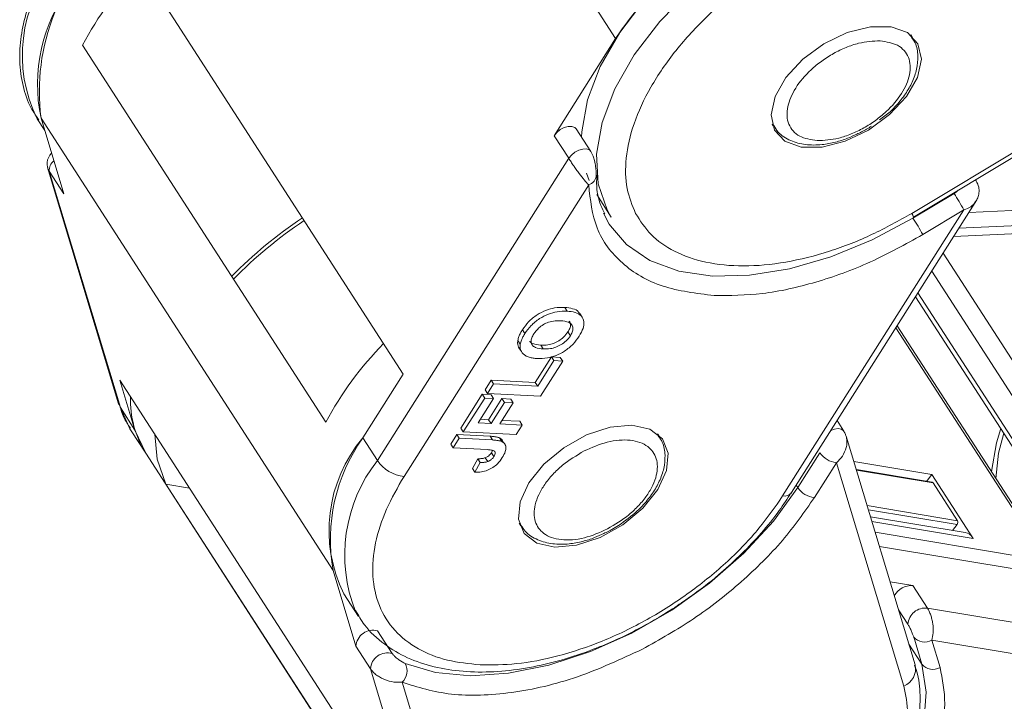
# Model space of a CAD drawing. Header units: millimetres. Extents: x 3378 to 3879, y -297 to 55.
# Tile 18 of 31: x 3634 to 3666, y -23 to -1. Entities that reach past the tile are written whole.
import ezdxf

# ---------------------------------------------------------------- set-up
doc = ezdxf.new("R2010")
doc.units = ezdxf.units.MM

msp = doc.modelspace()

# ---------------------------------------------------------------- linework, layer by layer
at = {"color": 7, "linetype": 'Continuous', "lineweight": 15}
for p, q in [((3643.993, 12.883), (3653.345, -1.605)), ((3646.544, -12.346), (3637.193, 2.142)), ((3662.826, -7.202), (3673.622, -0.711)), ((3662.877, -7.322), (3673.816, -0.745)), ((3662.829, -1.539), (3662.794, -1.486)), ((3644.066, -13.89), (3636.274, -1.816)), ((3653.345, -1.605), (3651.376, -4.714)), ((3634.824, -4.172), (3635.07, -4.552)), ((3634.949, -4.149), (3644.3, -18.638)), ((3635.68, -6.578), (3634.949, -4.149)), ((3658.392, -4.402), (3658.355, -4.339)), ((3658.358, -4.349), (3658.392, -4.403)), ((3651.376, -4.714), (3651.844, -5.438)), ((3652.552, -5.217), (3652.085, -4.492)), ((3635.161, -5.744), (3635.148, -5.66)), ((3651.844, -5.438), (3645.716, -15.116)), ((3635.157, -5.735), (3637.433, -13.297)), ((3637.488, -13.415), (3635.212, -5.854)), ((3635.212, -5.854), (3635.68, -6.578)), ((3652.415, -5.912), (3652.502, -6.147)), ((3646.57, -15.627), (3652.482, -6.289)), ((3664.89, -6.164), (3664.866, -6.126)), ((3652.739, -6.598), (3653.207, -7.322)), ((3664.182, -6.561), (3662.865, -7.353)), ((3658.976, -16.144), (3664.913, -6.768)), ((3672.584, -6.782), (3664.655, -7.175)), ((3653.207, -7.322), (3653.162, -7.249)), ((3658.693, -16.251), (3664.494, -7.089)), ((3664.494, -7.089), (3663.177, -7.881)), ((3664.167, -7.946), (3672.482, -7.535)), ((3672.11, -7.295), (3664.335, -7.68)), ((3670.525, -18.845), (3663.832, -8.475)), ((3663.465, -9.054), (3670.002, -19.182)), ((3669.271, -19.426), (3663.025, -9.75)), ((3662.949, -9.87), (3669.129, -19.444)), ((3651.714, -10.213), (3651.792, -10.333)), ((3652.274, -10.53), (3652.196, -10.409)), ((3650.362, -10.928), (3650.439, -11.049)), ((3651.818, -10.999), (3651.896, -11.12)), ((3662.32, -10.863), (3667.137, -18.326)), ((3667.268, -18.403), (3662.36, -10.799)), ((3650.215, -11.269), (3650.293, -11.389)), ((3650.251, -11.505), (3650.329, -11.626)), ((3651.023, -11.542), (3650.945, -11.422)), ((3650.772, -12.617), (3651.291, -11.798)), ((3650.849, -12.738), (3651.368, -11.918)), ((3651.651, -11.933), (3650.937, -13.06)), ((3651.291, -11.798), (3651.573, -11.812)), ((3651.291, -11.798), (3651.368, -11.918)), ((3651.368, -11.918), (3651.651, -11.933)), ((3651.651, -11.933), (3651.573, -11.812)), ((3646.826, -27.029), (3637.474, -12.541)), ((3637.474, -12.541), (3637.955, -14.139)), ((3645.249, -14.392), (3646.544, -12.346)), ((3649.166, -12.852), (3649.361, -12.545)), ((3649.361, -12.545), (3650.772, -12.617)), ((3649.361, -12.545), (3649.438, -12.665)), ((3649.166, -12.852), (3649.244, -12.973)), ((3649.244, -12.973), (3649.438, -12.665)), ((3649.438, -12.665), (3650.849, -12.738)), ((3650.772, -12.617), (3650.849, -12.738)), ((3648.388, -14.08), (3649.076, -12.994)), ((3648.466, -14.201), (3649.154, -13.115)), ((3649.436, -13.129), (3648.943, -13.908)), ((3649.076, -12.994), (3649.358, -13.009)), ((3649.076, -12.994), (3649.154, -13.115)), ((3649.154, -13.115), (3649.436, -13.129)), ((3650.937, -13.06), (3649.244, -12.973)), ((3649.278, -13.809), (3649.706, -13.132)), ((3649.358, -13.009), (3649.436, -13.129)), ((3649.706, -13.132), (3649.988, -13.147)), ((3649.706, -13.132), (3649.784, -13.253)), ((3649.988, -13.147), (3650.066, -13.268)), ((3637.955, -14.139), (3637.488, -13.415)), ((3637.488, -13.415), (3637.793, -14.1)), ((3649.356, -13.929), (3649.784, -13.253)), ((3650.066, -13.268), (3649.638, -13.944)), ((3649.784, -13.253), (3650.066, -13.268)), ((3649.015, -13.795), (3649.278, -13.809)), ((3649.278, -13.809), (3649.356, -13.929)), ((3649.709, -13.831), (3650.276, -13.86)), ((3650.354, -13.981), (3650.276, -13.86)), ((3660.656, -14.177), (3660.437, -13.837)), ((3637.793, -14.1), (3637.831, -14.162)), ((3637.831, -14.162), (3638.299, -14.886)), ((3638.299, -14.886), (3637.955, -14.139)), ((3648.388, -14.08), (3648.466, -14.201)), ((3648.943, -13.908), (3649.356, -13.929)), ((3649.638, -13.944), (3650.354, -13.981)), ((3650.354, -13.981), (3650.159, -14.288)), ((3660.656, -14.177), (3660.674, -14.215)), ((3645.716, -15.116), (3645.249, -14.392)), ((3648.065, -14.591), (3648.259, -14.284)), ((3648.143, -14.712), (3648.337, -14.404)), ((3648.259, -14.284), (3649.327, -14.339)), ((3648.259, -14.284), (3648.337, -14.404)), ((3648.337, -14.404), (3649.405, -14.459)), ((3650.159, -14.288), (3648.466, -14.201)), ((3649.327, -14.339), (3649.405, -14.459)), ((3649.627, -14.39), (3649.705, -14.511)), ((3654.69, -14.266), (3654.732, -14.325)), ((3654.733, -14.326), (3654.698, -14.272)), ((3662.933, -21.657), (3660.728, -14.332)), ((3648.065, -14.591), (3648.143, -14.712)), ((3649.239, -14.768), (3648.143, -14.712)), ((3649.369, -14.868), (3649.405, -14.795)), ((3649.772, -14.563), (3649.746, -14.522)), ((3649.824, -14.643), (3649.801, -14.607)), ((3638.299, -14.886), (3647.65, -29.374)), ((3648.761, -15.367), (3648.934, -15.059)), ((3648.934, -15.059), (3649.012, -15.18)), ((3649.171, -15.028), (3649.249, -15.149)), ((3649.369, -14.868), (3649.447, -14.989)), ((3659.883, -14.867), (3659.176, -15.984)), ((3648.761, -15.367), (3648.839, -15.488)), ((3649.012, -15.18), (3648.839, -15.488)), ((3660.416, -15.186), (3659.709, -16.303)), ((3662.571, -22.343), (3660.416, -15.186)), ((3660.973, -15.144), (3663.472, -15.56)), ((3663.476, -15.812), (3661.052, -15.408)), ((3663.509, -15.836), (3661.058, -15.427)), ((3663.303, -15.783), (3663.472, -15.56)), ((3663.472, -15.56), (3664.797, -17.612)), ((3646.741, -27.944), (3638.948, -15.871)), ((3638.948, -15.871), (3639.705, -15.997)), ((3659.126, -15.907), (3659.176, -15.984)), ((3663.509, -15.836), (3664.289, -17.043)), ((3661.399, -16.561), (3664.289, -17.043)), ((3661.439, -16.693), (3664.28, -17.167)), ((3664.531, -17.423), (3661.507, -16.919)), ((3650.305, -17.203), (3650.259, -17.126)), ((3650.262, -17.136), (3650.296, -17.189)), ((3653.223, -17.323), (3653.442, -17.195)), ((3661.553, -17.072), (3664.797, -17.612)), ((3664.136, -17.358), (3664.28, -17.167)), ((3667.137, -18.326), (3661.655, -17.412)), ((3661.792, -17.866), (3667.948, -18.892)), ((3644.3, -18.638), (3645.031, -21.066)), ((3662.133, -19), (3662.861, -19.122)), ((3663.329, -19.846), (3662.861, -19.122)), ((3644.643, -19.384), (3645.111, -20.109)), ((3672.55, -21.383), (3663.329, -19.846)), ((3662.404, -19.898), (3662.703, -20.362)), ((3646.194, -21.297), (3645.726, -20.572)), ((3662.888, -20.768), (3663.151, -21.641)), ((3645.031, -21.066), (3645.498, -21.791)), ((3662.734, -20.995), (3663.151, -21.641)), ((3672.48, -22.371), (3663.47, -20.869)), ((3663.47, -20.869), (3663.733, -21.742)), ((3645.498, -21.791), (3647.774, -29.352)), ((3648.706, -29.514), (3646.51, -22.219))]:
    msp.add_line(p, q, dxfattribs=at)
at = {"color": 7, "linetype": 'Continuous', "lineweight": 15, "flags": 128}
for points in [[(3657.662, 2.467), (3656.422, 1.633), (3655.288, 0.691), (3654.296, -0.332), (3653.475, -1.404), (3652.852, -2.492), (3652.444, -3.564), (3652.264, -4.586), (3652.256, -4.758)], [(3653.162, -7.249), (3653.07, -7.086), (3652.785, -6.253), (3652.731, -5.31), (3652.911, -4.288), (3653.319, -3.217), (3653.943, -2.128), (3654.763, -1.057), (3655.755, -0.034), (3656.889, 0.909), (3658.13, 1.743)], [(3663.025, -1.77), (3663.134, -2.264), (3663.007, -2.845), (3662.657, -3.456), (3662.118, -4.038), (3661.442, -4.532), (3660.697, -4.892), (3659.955, -5.081), (3659.289, -5.081), (3658.763, -4.893), (3658.43, -4.534), (3658.321, -4.04), (3658.448, -3.459), (3658.798, -2.848), (3659.337, -2.266), (3660.012, -1.772), (3660.757, -1.412), (3661.5, -1.223), (3662.166, -1.223), (3662.692, -1.411), (3663.025, -1.77)], [(3662.786, -1.479), (3662.787, -1.481), (3662.836, -1.551)], [(3652.085, -4.492), (3652.038, -4.447), (3651.947, -4.414), (3651.83, -4.416), (3651.701, -4.453), (3651.573, -4.52), (3651.461, -4.61), (3651.376, -4.714)], [(3651.844, -5.438), (3651.928, -5.335), (3652.041, -5.245), (3652.169, -5.178), (3652.298, -5.141), (3652.415, -5.139), (3652.506, -5.171), (3652.552, -5.217)], [(3664.86, -6.13), (3664.889, -6.162), (3664.892, -6.167)], [(3653.176, -7.598), (3653.14, -7.542), (3652.957, -7.193)], [(3662.865, -7.353), (3661.564, -8.05), (3660.233, -8.597), (3658.911, -8.979), (3657.636, -9.185), (3656.444, -9.208), (3655.37, -9.048), (3654.444, -8.71), (3653.694, -8.203), (3653.176, -7.598)], [(3662.877, -7.322), (3662.877, -7.322), (3662.877, -7.322)], [(3637.488, -13.415), (3637.439, -13.314), (3637.433, -13.297)], [(3653.866, -13.989), (3654.444, -14.117), (3654.844, -14.424), (3655.028, -14.879), (3654.978, -15.437), (3654.697, -16.045), (3654.214, -16.643), (3653.577, -17.171), (3652.847, -17.579), (3652.096, -17.826), (3651.397, -17.889), (3650.819, -17.761), (3650.418, -17.454), (3650.234, -16.999), (3650.285, -16.44), (3650.566, -15.833), (3651.048, -15.235), (3651.686, -14.707), (3652.416, -14.299), (3653.167, -14.052), (3653.866, -13.989)], [(3660.237, -14.153), (3660.355, -14.111), (3660.467, -14.095), (3660.563, -14.109), (3660.634, -14.15), (3660.656, -14.177)], [(3665.376, -15.472), (3665.536, -14.554), (3665.677, -14.096)], [(3638.948, -15.871), (3638.665, -15.072), (3638.594, -14.276)], [(3665.522, -15.697), (3665.606, -14.883), (3665.771, -14.242)], [(3659.176, -15.984), (3658.398, -17.054), (3657.448, -18.084), (3656.354, -19.043), (3655.147, -19.905), (3653.863, -20.643), (3652.537, -21.237), (3651.208, -21.67), (3649.915, -21.929), (3648.694, -22.008), (3647.581, -21.902), (3646.608, -21.617)], [(3645.111, -20.109), (3645.052, -20.013), (3645.016, -19.951)], [(3663.151, -21.641), (3663.292, -22.538), (3663.208, -23.525), (3662.901, -24.572), (3662.379, -25.65), (3661.657, -26.726), (3660.756, -27.771), (3659.702, -28.755), (3658.525, -29.648), (3657.26, -30.426), (3655.943, -31.065), (3654.611, -31.548)]]:
    msp.add_lwpolyline(points, dxfattribs=at)
at = {"color": 7, "linetype": 'Continuous', "lineweight": 15}
for centre, radius, start, end in [((3664.442, -9.046), 13.362, 120.4913, 146.1564), ((3641.652, -3.298), 6.758, 129.6099, 187.2401), ((3638.948, -2.139), 4.598, 139.9322, 206.2431), ((3645.731, -6.827), 10.703, 135.2995, 152.0824), ((3640.077, -3.067), 5.242, 142.8876, 191.922), ((3635.594, -5.822), 0.384, 127.5588, 184.7064), ((3652.387, -5.962), 0.34, 286.1548, 357.2208), ((3657.68, -10.759), 7.739, 28.3064, 32.8488), ((3662.474, -7.425), 0.416, 14.3252, 32.3577), ((3651.427, -19.455), 14.576, 123.8094, 135.3839), ((3651.173, -19.112), 14.048, 123.737, 135.752), ((3656.364, -11.55), 7.739, 28.3064, 32.8488), ((3653.523, -18.901), 10.703, 135.2995, 152.0824), ((3641.056, -13.179), 3.243, 178.0477, 211.7583), ((3648.767, -17.351), 4.598, 139.9322, 206.2431), ((3649.851, -17.649), 5.638, 144.7124, 190.0973), ((3649.575, -18.143), 4.904, 141.8889, 201.6396), ((3646.705, -14.432), 1.203, 214.6809, 263.5216), ((3660.501, -14.439), 0.752, 214.6809, 263.5216), ((3659.794, -15.556), 0.752, 214.6809, 263.5216), ((3663.467, -15.86), 0.0492, 30.0841, 79.022), ((3658.744, -15.955), 0.3, 260.2017, 319.9518), ((3664.188, -17.098), 0.115, 323.3383, 28.601), ((3664.456, -17.81), 0.394, 30.0841, 79.022), ((3662.824, -19.756), 0.636, 86.6346, 150.9711), ((3663.26, -20.399), 0.558, 82.8659, 176.1785), ((3645.573, -21.094), 0.543, 73.6709, 177.1074), ((3663.237, -20.483), 0.451, 219.1609, 301.0513), ((3646.041, -21.818), 0.543, 73.6709, 177.1074), ((3646.154, -21.852), 0.512, 314.1314, 27.3715), ((3662.348, -21.787), 0.599, 291.7893, 12.5047), ((3663.5, -21.356), 0.451, 219.1609, 301.0513)]:
    msp.add_arc(centre, radius, start, end, dxfattribs=at)
for points, knots in [([(3635.386, 1.168), (3635.343, 1.106), (3635.123, 0.782), (3634.824, 0.182), (3634.502, -0.624), (3634.308, -1.435), (3634.242, -2.238), (3634.329, -3.019), (3634.53, -3.697), (3634.777, -4.063), (3634.879, -4.214)], [0, 0, 0, 0, 0.033167, 0.170929, 0.310968, 0.452931, 0.59683, 0.743256, 0.893886, 1, 1, 1, 1]), ([(3658.629, 0.898), (3658.225, 0.638), (3657.392, 0.101), (3656.252, -0.88), (3655.237, -1.98), (3654.432, -3.155), (3653.89, -4.33), (3653.644, -5.43), (3653.66, -6.41), (3653.878, -6.946), (3653.984, -7.206)], [0, 0, 0, 0, 0.116516, 0.2400113, 0.3686408, 0.5, 0.6313592, 0.7599887, 0.883484, 1, 1, 1, 1]), ([(3661.796, -4.206), (3661.912, -4.122), (3662.11, -3.978), (3662.382, -3.692), (3662.635, -3.376), (3662.857, -2.988), (3663.001, -2.577), (3663.038, -2.153), (3662.986, -1.793), (3662.86, -1.623), (3662.819, -1.568)], [0, 0, 0, 0, 0.117643, 0.201009, 0.336844, 0.473842, 0.618623, 0.768503, 0.925136, 1, 1, 1, 1]), ([(3659.793, -4.871), (3659.594, -4.839), (3659.286, -4.789), (3659.018, -4.569), (3658.879, -4.349), (3658.82, -4.083), (3658.852, -3.7), (3659.071, -3.184), (3659.499, -2.677), (3659.939, -2.315), (3660.321, -2.072), (3660.72, -1.88), (3661.241, -1.701), (3661.591, -1.685), (3661.817, -1.674)], [0, 0, 0, 0, 0.119721, 0.184895, 0.25, 0.315174, 0.380279, 0.5, 0.619721, 0.684895, 0.75, 0.815174, 0.880279, 1, 1, 1, 1]), ([(3661.817, -1.674), (3662.017, -1.707), (3662.324, -1.757), (3662.593, -1.976), (3662.731, -2.197), (3662.791, -2.462), (3662.759, -2.845), (3662.54, -3.362), (3662.111, -3.868), (3661.671, -4.23), (3661.29, -4.473), (3660.89, -4.666), (3660.37, -4.844), (3660.02, -4.861), (3659.793, -4.871)], [0, 0, 0, 0, 0.119721, 0.184895, 0.25, 0.315174, 0.380279, 0.5, 0.619721, 0.684895, 0.75, 0.815174, 0.880279, 1, 1, 1, 1]), ([(3658.412, -4.389), (3658.453, -4.461), (3658.576, -4.672), (3658.937, -4.887), (3659.416, -5.017), (3659.911, -5.017), (3660.368, -4.932), (3660.743, -4.818), (3660.966, -4.711), (3661.064, -4.664)], [0, 0, 0, 0, 0.095669, 0.281752, 0.461757, 0.642394, 0.78306, 0.904973, 1, 1, 1, 1]), ([(3661.064, -4.664), (3661.117, -4.642), (3661.28, -4.571), (3661.434, -4.474), (3661.538, -4.408)], [0, 0, 0, 0, 0.3226666, 1, 1, 1, 1]), ([(3635.289, -5.279), (3635.28, -5.285), (3635.244, -5.309), (3635.202, -5.376), (3635.16, -5.466), (3635.139, -5.566), (3635.144, -5.635), (3635.147, -5.669)], [0, 0, 0, 0, 0.072704, 0.298928, 0.532405, 0.768077, 1, 1, 1, 1]), ([(3652.727, -5.979), (3652.726, -5.941), (3652.724, -5.863), (3652.705, -5.704), (3652.674, -5.533), (3652.629, -5.384), (3652.586, -5.279), (3652.559, -5.23), (3652.544, -5.205)], [0, 0, 0, 0, 0.196656, 0.401459, 0.635632, 0.790865, 0.88923, 1, 1, 1, 1]), ([(3652.482, -6.289), (3652.437, -6.241), (3652.347, -6.143), (3652.204, -5.958), (3652.087, -5.797), (3651.999, -5.67), (3651.915, -5.547), (3651.867, -5.474), (3651.844, -5.438)], [0, 0, 0, 0, 0.247995, 0.498151, 0.630033, 0.748815, 0.87713, 1, 1, 1, 1]), ([(3635.212, -5.854), (3635.19, -5.819), (3635.167, -5.781), (3635.161, -5.746), (3635.161, -5.744)], [0, 0, 0, 0, 0.9258799, 1, 1, 1, 1]), ([(3653.001, -7.22), (3652.955, -7.131), (3652.806, -6.841), (3652.724, -6.419), (3652.74, -6.064), (3652.744, -5.977)], [0, 0, 0, 0, 0.249563, 0.816262, 1, 1, 1, 1]), ([(3656.497, -9.833), (3655.927, -9.761), (3654.766, -9.615), (3653.491, -8.847), (3652.644, -7.742), (3652.535, -6.768), (3652.482, -6.289)], [0, 0, 0, 0, 0.245823, 0.5, 0.754177, 1, 1, 1, 1]), ([(3664.874, -6.829), (3664.897, -6.787), (3664.945, -6.699), (3664.984, -6.539), (3664.982, -6.349), (3664.923, -6.229), (3664.892, -6.166)], [0, 0, 0, 0, 0.2056592, 0.4365169, 0.7023035, 1, 1, 1, 1]), ([(3664.307, -6.462), (3664.304, -6.466), (3664.272, -6.507), (3664.225, -6.535), (3664.182, -6.561)], [0, 0, 0, 0, 0.09286, 1, 1, 1, 1]), ([(3664.872, -6.826), (3664.828, -6.885), (3664.74, -7.001), (3664.576, -7.06), (3664.494, -7.089)], [0, 0, 0, 0, 0.498924, 1, 1, 1, 1]), ([(3653.984, -7.206), (3654.134, -7.44), (3654.443, -7.922), (3655.209, -8.451), (3656.207, -8.803), (3657.42, -8.923), (3658.771, -8.802), (3660.173, -8.449), (3661.546, -7.918), (3662.407, -7.436), (3662.826, -7.202)], [0, 0, 0, 0, 0.116516, 0.240011, 0.368641, 0.5, 0.631359, 0.759989, 0.883484, 1, 1, 1, 1]), ([(3663.177, -7.881), (3662.622, -8.189), (3661.498, -8.813), (3659.746, -9.442), (3658.032, -9.826), (3657.005, -9.831), (3656.497, -9.833)], [0, 0, 0, 0, 0.247221, 0.5, 0.752779, 1, 1, 1, 1]), ([(3650.362, -10.928), (3650.422, -10.842), (3650.544, -10.669), (3650.816, -10.448), (3651.112, -10.297), (3651.421, -10.213), (3651.609, -10.213), (3651.714, -10.213)], [0, 0, 0, 0, 0.203933, 0.41017, 0.593215, 0.773531, 1, 1, 1, 1]), ([(3650.439, -11.049), (3650.5, -10.963), (3650.622, -10.79), (3650.894, -10.569), (3651.19, -10.418), (3651.499, -10.333), (3651.687, -10.333), (3651.792, -10.333)], [0, 0, 0, 0, 0.203933, 0.41017, 0.593215, 0.773531, 1, 1, 1, 1]), ([(3651.714, -10.213), (3651.8, -10.223), (3651.974, -10.243), (3652.145, -10.315), (3652.177, -10.398), (3652.184, -10.416)], [0, 0, 0, 0, 0.436534, 0.877101, 1, 1, 1, 1]), ([(3651.792, -10.333), (3651.88, -10.342), (3652.057, -10.36), (3652.257, -10.472), (3652.343, -10.657), (3652.316, -10.89), (3652.226, -11.05), (3652.179, -11.134)], [0, 0, 0, 0, 0.204609, 0.411109, 0.621842, 0.801311, 1, 1, 1, 1]), ([(3650.724, -11.06), (3650.772, -10.995), (3650.853, -10.884), (3651.03, -10.758), (3651.216, -10.674), (3651.409, -10.637), (3651.531, -10.639), (3651.589, -10.64)], [0, 0, 0, 0, 0.241919, 0.409044, 0.576174, 0.800887, 1, 1, 1, 1]), ([(3651.589, -10.64), (3651.678, -10.65), (3651.818, -10.664), (3651.947, -10.757), (3651.986, -10.871), (3651.965, -11), (3651.917, -11.083), (3651.896, -11.12)], [0, 0, 0, 0, 0.319264, 0.504624, 0.690858, 0.864593, 1, 1, 1, 1]), ([(3651.861, -10.651), (3651.878, -10.685), (3651.911, -10.752), (3651.887, -10.879), (3651.839, -10.963), (3651.818, -10.999)], [0, 0, 0, 0, 0.358834, 0.719163, 1, 1, 1, 1]), ([(3650.215, -11.269), (3650.219, -11.248), (3650.227, -11.208), (3650.248, -11.148), (3650.272, -11.091), (3650.298, -11.037), (3650.328, -10.983), (3650.35, -10.947), (3650.362, -10.928)], [0, 0, 0, 0, 0.185429, 0.37219, 0.527708, 0.683877, 0.841678, 1, 1, 1, 1]), ([(3651.818, -10.999), (3651.776, -11.057), (3651.699, -11.161), (3651.528, -11.287), (3651.353, -11.372), (3651.15, -11.423), (3651.021, -11.422), (3650.945, -11.422)], [0, 0, 0, 0, 0.213943, 0.387352, 0.56015, 0.741367, 1, 1, 1, 1]), ([(3650.253, -11.504), (3650.249, -11.497), (3650.21, -11.441), (3650.202, -11.356), (3650.213, -11.277), (3650.215, -11.269)], [0, 0, 0, 0, 0.107581, 0.904153, 1, 1, 1, 1]), ([(3650.293, -11.389), (3650.297, -11.369), (3650.305, -11.328), (3650.326, -11.269), (3650.349, -11.212), (3650.376, -11.158), (3650.406, -11.104), (3650.428, -11.067), (3650.439, -11.049)], [0, 0, 0, 0, 0.185429, 0.37219, 0.527708, 0.683877, 0.841678, 1, 1, 1, 1]), ([(3650.945, -11.422), (3650.859, -11.411), (3650.724, -11.394), (3650.611, -11.335), (3650.598, -11.295), (3650.597, -11.291)], [0, 0, 0, 0, 0.621609, 0.971531, 1, 1, 1, 1]), ([(3651.023, -11.542), (3650.934, -11.533), (3650.795, -11.519), (3650.668, -11.428), (3650.63, -11.317), (3650.651, -11.188), (3650.701, -11.101), (3650.724, -11.06)], [0, 0, 0, 0, 0.319417, 0.499226, 0.680002, 0.847806, 1, 1, 1, 1]), ([(3652.179, -11.134), (3652.118, -11.22), (3651.997, -11.393), (3651.728, -11.613), (3651.437, -11.764), (3651.131, -11.85), (3650.944, -11.85), (3650.839, -11.85)], [0, 0, 0, 0, 0.205416, 0.413489, 0.592452, 0.772931, 1, 1, 1, 1]), ([(3651.896, -11.12), (3651.854, -11.178), (3651.777, -11.282), (3651.606, -11.407), (3651.431, -11.493), (3651.228, -11.544), (3651.099, -11.543), (3651.023, -11.542)], [0, 0, 0, 0, 0.213943, 0.387352, 0.56015, 0.741367, 1, 1, 1, 1]), ([(3650.454, -11.757), (3650.426, -11.735), (3650.369, -11.693), (3650.299, -11.584), (3650.28, -11.477), (3650.291, -11.398), (3650.293, -11.389)], [0, 0, 0, 0, 0.2509, 0.502162, 0.946531, 1, 1, 1, 1]), ([(3650.839, -11.85), (3650.817, -11.849), (3650.772, -11.846), (3650.705, -11.838), (3650.637, -11.826), (3650.571, -11.809), (3650.509, -11.787), (3650.472, -11.767), (3650.454, -11.757)], [0, 0, 0, 0, 0.15395, 0.308181, 0.478699, 0.649961, 0.824203, 1, 1, 1, 1]), ([(3637.453, -13.289), (3637.493, -13.444), (3637.567, -13.729), (3637.732, -13.968), (3637.808, -14.077)], [0, 0, 0, 0, 0.541304, 1, 1, 1, 1]), ([(3660.754, -14.503), (3660.746, -14.443), (3660.73, -14.313), (3660.665, -14.204), (3660.63, -14.146)], [0, 0, 0, 0, 0.466065, 1, 1, 1, 1]), ([(3649.327, -14.339), (3649.349, -14.34), (3649.394, -14.343), (3649.453, -14.349), (3649.504, -14.356), (3649.547, -14.365), (3649.589, -14.375), (3649.614, -14.385), (3649.627, -14.39)], [0, 0, 0, 0, 0.2082698, 0.416707, 0.5614806, 0.7065734, 0.8528245, 1, 1, 1, 1]), ([(3649.405, -14.459), (3649.427, -14.461), (3649.472, -14.464), (3649.531, -14.469), (3649.582, -14.477), (3649.625, -14.486), (3649.667, -14.495), (3649.692, -14.506), (3649.705, -14.511)], [0, 0, 0, 0, 0.2082698, 0.416707, 0.5614806, 0.7065734, 0.8528245, 1, 1, 1, 1]), ([(3649.627, -14.39), (3649.659, -14.409), (3649.716, -14.441), (3649.732, -14.501), (3649.738, -14.527)], [0, 0, 0, 0, 0.575883, 1, 1, 1, 1]), ([(3652.333, -14.811), (3652.582, -14.702), (3652.966, -14.533), (3653.464, -14.455), (3653.82, -14.457), (3654.132, -14.526), (3654.453, -14.696), (3654.693, -15.034), (3654.693, -15.495), (3654.548, -15.907), (3654.355, -16.236), (3654.096, -16.556), (3653.692, -16.945), (3653.324, -17.166), (3653.085, -17.308)], [0, 0, 0, 0, 0.119721, 0.184895, 0.25, 0.315174, 0.380279, 0.5, 0.619721, 0.684895, 0.75, 0.815174, 0.880279, 1, 1, 1, 1]), ([(3653.442, -17.195), (3653.648, -17.047), (3653.938, -16.839), (3654.287, -16.48), (3654.539, -16.163), (3654.761, -15.775), (3654.905, -15.364), (3654.943, -14.94), (3654.888, -14.573), (3654.757, -14.398), (3654.712, -14.337)], [0, 0, 0, 0, 0.189589, 0.265494, 0.389172, 0.513909, 0.645733, 0.7822, 0.924815, 1, 1, 1, 1]), ([(3660.75, -14.467), (3660.752, -14.498), (3660.756, -14.574), (3660.722, -14.748), (3660.622, -14.979), (3660.484, -15.118), (3660.416, -15.186)], [0, 0, 0, 0, 0.121867, 0.299023, 0.659813, 1, 1, 1, 1]), ([(3660.728, -14.338), (3660.737, -14.368), (3660.75, -14.409), (3660.75, -14.455), (3660.75, -14.467)], [0, 0, 0, 0, 0.729839, 1, 1, 1, 1]), ([(3649.239, -14.768), (3649.28, -14.771), (3649.363, -14.778), (3649.458, -14.798), (3649.494, -14.845), (3649.494, -14.896), (3649.473, -14.946), (3649.452, -14.98), (3649.447, -14.989)], [0, 0, 0, 0, 0.272224, 0.546623, 0.659126, 0.771081, 0.934792, 1, 1, 1, 1]), ([(3649.705, -14.511), (3649.736, -14.53), (3649.805, -14.573), (3649.844, -14.687), (3649.819, -14.845), (3649.753, -14.959), (3649.716, -15.024)], [0, 0, 0, 0, 0.206429, 0.456722, 0.693973, 1, 1, 1, 1]), ([(3653.085, -17.308), (3652.837, -17.418), (3652.453, -17.586), (3651.955, -17.664), (3651.598, -17.662), (3651.287, -17.593), (3650.966, -17.423), (3650.726, -17.086), (3650.725, -16.624), (3650.871, -16.212), (3651.063, -15.883), (3651.322, -15.563), (3651.727, -15.174), (3652.095, -14.954), (3652.333, -14.811)], [0, 0, 0, 0, 0.119721, 0.184895, 0.25, 0.315174, 0.380279, 0.5, 0.619721, 0.684895, 0.75, 0.815174, 0.880279, 1, 1, 1, 1]), ([(3649.716, -15.024), (3649.669, -15.09), (3649.589, -15.203), (3649.417, -15.344), (3649.236, -15.437), (3649.034, -15.489), (3648.907, -15.488), (3648.839, -15.488)], [0, 0, 0, 0, 0.2409298, 0.4094913, 0.5786421, 0.7751051, 1, 1, 1, 1]), ([(3648.934, -15.059), (3648.946, -15.059), (3648.969, -15.059), (3649.006, -15.058), (3649.044, -15.055), (3649.084, -15.051), (3649.127, -15.043), (3649.156, -15.033), (3649.171, -15.028)], [0, 0, 0, 0, 0.15598, 0.312089, 0.480893, 0.650178, 0.823475, 1, 1, 1, 1]), ([(3649.171, -15.028), (3649.198, -15.016), (3649.249, -14.994), (3649.314, -14.94), (3649.35, -14.897), (3649.365, -14.873), (3649.369, -14.868)], [0, 0, 0, 0, 0.329986, 0.628364, 0.925073, 1, 1, 1, 1]), ([(3649.447, -14.989), (3649.438, -15.002), (3649.42, -15.029), (3649.388, -15.063), (3649.354, -15.092), (3649.321, -15.114), (3649.286, -15.134), (3649.261, -15.144), (3649.249, -15.149)], [0, 0, 0, 0, 0.1994149, 0.4047786, 0.5493055, 0.697938, 0.8472718, 1, 1, 1, 1]), ([(3649.249, -15.149), (3649.232, -15.154), (3649.197, -15.166), (3649.151, -15.173), (3649.112, -15.177), (3649.078, -15.179), (3649.045, -15.18), (3649.023, -15.18), (3649.012, -15.18)], [0, 0, 0, 0, 0.205288, 0.416473, 0.561717, 0.70725, 0.853541, 1, 1, 1, 1]), ([(3646.57, -15.627), (3646.368, -15.977), (3645.954, -16.698), (3645.616, -17.782), (3645.526, -18.836), (3645.735, -19.792), (3646.233, -20.586), (3646.985, -21.17), (3647.913, -21.546), (3648.65, -21.624), (3649.008, -21.661)], [0, 0, 0, 0, 0.116516, 0.240011, 0.368641, 0.5, 0.631359, 0.759989, 0.883484, 1, 1, 1, 1]), ([(3649.008, -21.661), (3649.39, -21.662), (3650.176, -21.662), (3651.507, -21.402), (3652.928, -20.93), (3654.368, -20.236), (3655.736, -19.361), (3656.944, -18.365), (3657.957, -17.316), (3658.452, -16.599), (3658.693, -16.251)], [0, 0, 0, 0, 0.116516, 0.240011, 0.368641, 0.5, 0.631359, 0.759989, 0.883484, 1, 1, 1, 1]), ([(3659.709, -16.303), (3659.387, -16.764), (3658.735, -17.697), (3657.399, -19.017), (3655.878, -20.217), (3654.757, -20.847), (3654.202, -21.159)], [0, 0, 0, 0, 0.247221, 0.5, 0.752779, 1, 1, 1, 1]), ([(3655.168, -19.868), (3655.549, -19.607), (3656.085, -19.241), (3656.812, -18.637), (3657.396, -18.101), (3658.022, -17.435), (3658.559, -16.778), (3658.843, -16.337), (3658.967, -16.143)], [0, 0, 0, 0, 0.246938, 0.346926, 0.511716, 0.680846, 0.860361, 1, 1, 1, 1]), ([(3650.328, -17.195), (3650.366, -17.26), (3650.485, -17.464), (3650.841, -17.673), (3651.32, -17.804), (3651.815, -17.804), (3652.272, -17.719), (3652.645, -17.606), (3652.866, -17.5), (3652.962, -17.454)], [0, 0, 0, 0, 0.087747, 0.275856, 0.457819, 0.640422, 0.78262, 0.905859, 1, 1, 1, 1]), ([(3652.962, -17.454), (3653.017, -17.431), (3653.106, -17.394), (3653.19, -17.343), (3653.223, -17.323)], [0, 0, 0, 0, 0.616121, 1, 1, 1, 1]), ([(3663.329, -19.846), (3663.348, -19.878), (3663.387, -19.944), (3663.435, -20.065), (3663.475, -20.201), (3663.511, -20.396), (3663.522, -20.642), (3663.487, -20.795), (3663.47, -20.869)], [0, 0, 0, 0, 0.115349, 0.234722, 0.358791, 0.488149, 0.751597, 1, 1, 1, 1]), ([(3645.02, -19.915), (3645.109, -20.074), (3645.343, -20.493), (3645.912, -21.01), (3646.666, -21.456), (3647.514, -21.743), (3648.444, -21.89), (3649.431, -21.901), (3650.444, -21.787), (3651.481, -21.558), (3652.438, -21.249), (3653.286, -20.899), (3654.176, -20.472), (3654.784, -20.102), (3655.168, -19.868)], [0, 0, 0, 0, 0.06058, 0.158889, 0.249333, 0.34037, 0.430927, 0.520224, 0.607499, 0.691584, 0.778666, 0.842299, 0.90067, 1, 1, 1, 1]), ([(3662.703, -20.362), (3662.711, -20.374), (3662.726, -20.399), (3662.752, -20.447), (3662.78, -20.5), (3662.817, -20.58), (3662.858, -20.677), (3662.878, -20.738), (3662.888, -20.768)], [0, 0, 0, 0, 0.09517, 0.195508, 0.310112, 0.437792, 0.718545, 1, 1, 1, 1]), ([(3646.608, -21.617), (3646.542, -21.584), (3646.444, -21.534), (3646.311, -21.427), (3646.245, -21.362), (3646.211, -21.322), (3646.199, -21.305), (3646.194, -21.297)], [0, 0, 0, 0, 0.49837, 0.74785, 0.883326, 0.942509, 1, 1, 1, 1]), ([(3654.202, -21.159), (3653.51, -21.479), (3652.103, -22.132), (3649.992, -22.609), (3648.037, -22.692), (3647.013, -22.375), (3646.51, -22.219)], [0, 0, 0, 0, 0.245823, 0.5, 0.754177, 1, 1, 1, 1]), ([(3658.174, -29.858), (3658.556, -29.597), (3659.092, -29.231), (3659.819, -28.627), (3660.402, -28.091), (3661.03, -27.425), (3661.609, -26.706), (3662.12, -25.941), (3662.541, -25.148), (3662.856, -24.34), (3663.054, -23.529), (3663.11, -22.73), (3663.069, -22.098), (3662.949, -21.763), (3662.914, -21.666)], [0, 0, 0, 0, 0.11739, 0.164922, 0.24326, 0.323661, 0.408999, 0.497058, 0.587086, 0.678602, 0.771376, 0.865414, 0.961104, 1, 1, 1, 1]), ([(3663.733, -21.742), (3663.808, -22.121), (3663.96, -22.888), (3663.722, -24.225), (3663.17, -25.628), (3662.527, -26.562), (3662.209, -27.024)], [0, 0, 0, 0, 0.247221, 0.5, 0.752779, 1, 1, 1, 1]), ([(3646.51, -22.219), (3646.422, -22.221), (3646.245, -22.225), (3645.999, -22.156), (3645.815, -22.07), (3645.686, -21.988), (3645.575, -21.894), (3645.524, -21.825), (3645.498, -21.791)], [0, 0, 0, 0, 0.2479947, 0.4981508, 0.6300332, 0.7488149, 0.8771295, 1, 1, 1, 1]), ([(3656.984, -30.399), (3657.402, -30.166), (3658.264, -29.686), (3659.481, -28.769), (3660.6, -27.714), (3661.533, -26.559), (3662.22, -25.378), (3662.618, -24.246), (3662.753, -23.213), (3662.63, -22.628), (3662.571, -22.343)], [0, 0, 0, 0, 0.116516, 0.240011, 0.368641, 0.5, 0.631359, 0.759989, 0.883484, 1, 1, 1, 1])]:
    msp.add_open_spline(points, degree=3, knots=knots, dxfattribs=at)

doc.saveas('drawing.dxf')
